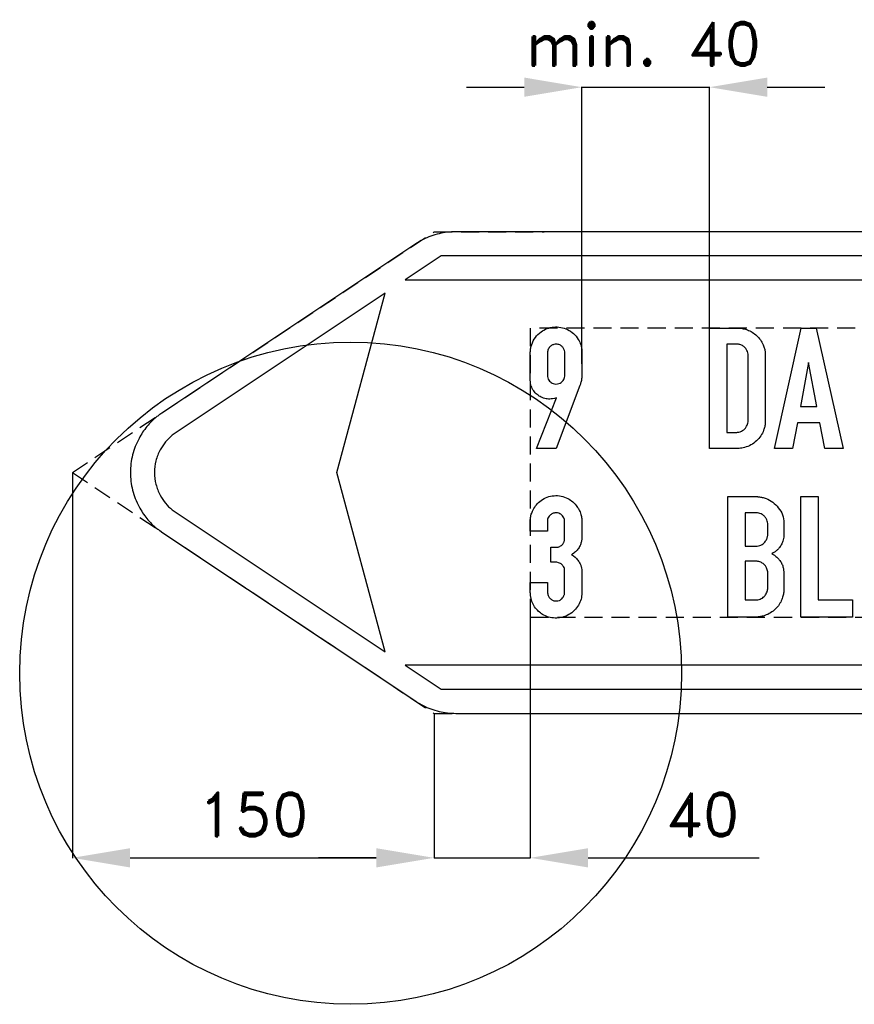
# Model space of a CAD drawing. Header units: millimetres. Extents: x 84 to 4098, y -145 to 1386.
# Tile 11 of 12: x 3102 to 3449, y 523 to 932. Entities that reach past the tile are written whole.
import ezdxf

# ---------------------------------------------------------------- set-up
doc = ezdxf.new("R2010")
doc.units = ezdxf.units.MM
doc.header["$LTSCALE"] = 5
doc.linetypes.add('ČÁRKOVANÁX2', pattern=[1.5, 1, -0.5])
doc.layers.add('Kóty', color=2, linetype='Continuous')
doc.layers.add('Značka', color=7, linetype='Continuous')
doc.styles.get("Standard").update_dxf_attribs({"font": 'romand.shx', "height": 18})
doc.dimstyles.get("Standard").update_dxf_attribs({"dimtxt": 18, "dimasz": 24, "dimexe": 0.18, "dimexo": 0.0625, "dimgap": 9, "dimtad": 1, "dimdec": 0, "dimzin": 0, "dimdsep": 46, "dimtxsty": 'Standard', "dimcen": 0.09, "dimadec": 0, "dimazin": 0, "dimtfac": 1, "dimtdec": 0, "dimtofl": 0, "dimtmove": 0, "dimatfit": 3, "dimfxl": 1, "dimtolj": 1, "dimtzin": 0, "dimarcsym": 0})

# ---------------------------------------------------------------- blocks, each defined once
blk = doc.blocks.new('*D21')
at = {"layer": 'Defpoints', "color": 0, "transparency": 16777216}
for p in [(3124.15, 744.12), (3274.42, 644.12), (3274.42, 584.12)]:
    blk.add_point(p, dxfattribs=at)
at = {"layer": 'Kóty', "color": 0, "lineweight": -2, "transparency": 16777216}
for p, q in [((3124.15, 744.06), (3124.15, 583.94)), ((3274.42, 644.06), (3274.42, 583.94)), ((3148.15, 584.12), (3250.42, 584.12))]:
    blk.add_line(p, q, dxfattribs=at)
at = {"layer": 'Kóty', "color": 0, "transparency": 16777216}
for points in [[(3148.15, 588.12), (3148.15, 580.12), (3124.15, 584.12)], [(3250.42, 588.12), (3250.42, 580.12), (3274.42, 584.12)]]:
    blk.add_solid(points, dxfattribs=at)
at = {"layer": 'Kóty', "color": 0, "transparency": 16777216, "insert": (3199.29, 602.12), "char_height": 18, "attachment_point": 5}
blk.add_mtext('\\A1;150', dxfattribs=at)
blk = doc.blocks.new('*D22')
at = {"layer": 'Defpoints', "color": 0, "transparency": 16777216}
for p in [(3314.43, 684.12), (3274.42, 635.75), (3314.43, 584.12)]:
    blk.add_point(p, dxfattribs=at)
at = {"layer": 'Kóty', "color": 0, "lineweight": -2, "transparency": 16777216}
for p, q in [((3314.43, 684.06), (3314.43, 583.94)), ((3274.42, 635.69), (3274.42, 583.94)), ((3250.42, 584.12), (3226.42, 584.12)), ((3338.43, 584.12), (3409.57, 584.12))]:
    blk.add_line(p, q, dxfattribs=at)
at = {"layer": 'Kóty', "color": 0, "transparency": 16777216}
for points in [[(3250.42, 588.12), (3250.42, 580.12), (3274.42, 584.12)], [(3338.43, 588.12), (3338.43, 580.12), (3314.43, 584.12)]]:
    blk.add_solid(points, dxfattribs=at)
at = {"layer": 'Kóty', "color": 0, "transparency": 16777216, "insert": (3386, 602.12), "char_height": 18, "attachment_point": 5}
blk.add_mtext('\\A1;40', dxfattribs=at)

msp = doc.modelspace()

# ---------------------------------------------------------------- linework, layer by layer
at = {"layer": 'Kóty'}
for p, q in [((3287.88, 904.15), (3311.88, 904.15)), ((3335.88, 789.32), (3335.88, 904.33)), ((3388.87, 804.18), (3388.87, 904.33)), ((3412.87, 904.15), (3436.87, 904.15))]:
    msp.add_line(p, q, dxfattribs=at)
for points in [[(3335.88, 904.15), (3388.87, 904.15)], [(3274.42, 584.12), (3314.43, 584.12)]]:
    msp.add_lwpolyline(points, dxfattribs=at)
for points in [[(3311.88, 908.15), (3311.88, 900.15), (3335.88, 904.15)], [(3412.87, 908.15), (3412.87, 900.15), (3388.87, 904.15)]]:
    msp.add_solid(points, dxfattribs=at)
at = {"layer": 'Značka', "color": 6, "linetype": 'ČÁRKOVANÁX2', "ltscale": 1.5}
for p, q in [((3124.15, 744.12), (3274.42, 844.12)), ((3274.42, 844.12), (3320.21, 844.12)), ((3124.15, 744.12), (3274.42, 644.12)), ((3274.42, 644.12), (3320.21, 644.12))]:
    msp.add_line(p, q, dxfattribs=at)
at = {"layer": 'Značka', "color": 3}
for points in [[(3944.43, 844.12), (3283.5, 844.12), (3282.62, 844.1), (3281.74, 844.07, 0.031473), (3278.24, 843.67, 0.030503), (3274.82, 842.84, 0.031571), (3271.5, 841.65, 0.034907), (3268.37, 840.03), (3267.62, 839.57), (3266.88, 839.1), (3161.69, 769.1)], [(3254.1, 818.58), (3167.23, 760.77), (3166.43, 760.2, 0.010054), (3165.64, 759.6, 0.052407), (3162.85, 756.85, 0.052545), (3160.68, 753.57, 0.065341), (3158.87, 749, 0.065563), (3158.3, 744.12, 0.06525), (3158.88, 739.25, 0.063614), (3160.68, 734.68, 0.052541), (3162.84, 731.37, 0.057374), (3165.64, 728.64, 0.011463), (3166.43, 728.04), (3167.23, 727.47), (3254.1, 669.66), (3234.1, 744.12), (3254.1, 818.58)], [(3325.38, 775.13), (3324.52, 774.91), (3323.66, 774.74, -0.065615), (3321.5, 774.69, -0.07206), (3319.41, 775.22, -0.070246), (3317.64, 776.19, -0.065842), (3316.19, 777.61, -0.072027), (3315.01, 779.54, -0.081393), (3314.47, 781.69), (3314.45, 781.93), (3314.43, 782.16), (3314.43, 794.2), (3314.44, 794.31), (3314.45, 794.42, -0.036231), (3314.63, 795.87, -0.035975), (3315.02, 797.28, -0.078213), (3316.54, 800.19, -0.081974), (3318.89, 802.5, -0.073019), (3321.38, 803.88, -0.070272), (3324.16, 804.51, -0.070681), (3327.06, 804.42, -0.071029), (3329.83, 803.52, -0.076288), (3332.42, 801.82, -0.080356), (3334.37, 799.41, -0.063091), (3335.39, 797.14, -0.054813), (3335.85, 794.7), (3335.87, 794.45), (3335.89, 794.2), (3335.88, 784.32), (3335.86, 784.08), (3335.83, 783.84, -0.003338), (3335.75, 783.09, -0.018526), (3335.64, 782.35, -0.023395), (3335.46, 781.58, -0.01568), (3335.22, 780.82), (3335.13, 780.55), (3335.03, 780.28), (3325.11, 754.12), (3317.06, 754.12), (3325.38, 775.13)], [(3388.87, 754.12), (3388.87, 804.13), (3400.95, 804.13), (3401.26, 804.11), (3401.57, 804.08, -0.040947), (3403.34, 803.76, -0.039124), (3405.05, 803.16, -0.051758), (3407.15, 802.03, -0.055598), (3408.96, 800.48, -0.053294), (3410.35, 798.72, -0.051269), (3411.35, 796.7, -0.035737), (3411.81, 795.23, -0.037808), (3412.05, 793.72), (3412.07, 793.57), (3412.08, 793.42), (3412.08, 765.17), (3412.07, 764.95), (3412.05, 764.73, -0.03662), (3411.83, 763.17, -0.037987), (3411.37, 761.66, -0.06264), (3410.16, 759.31, -0.058501), (3408.41, 757.31, -0.0629), (3406.11, 755.59, -0.06954), (3403.48, 754.54, -0.027375), (3402.34, 754.3, -0.021172), (3401.19, 754.17), (3400.81, 754.14), (3400.44, 754.12), (3388.87, 754.12)], [(3328.74, 784.45), (3328.74, 793.96), (3328.73, 794.09), (3328.72, 794.22, 0.080578), (3328.41, 795.36, 0.090593), (3327.73, 796.34, 0.104942), (3326.63, 797.13, 0.101855), (3325.31, 797.43, 0.086986), (3324.16, 797.3, 0.083807), (3323.13, 796.79, 0.057664), (3322.54, 796.29, 0.059048), (3322.09, 795.67, 0.054863), (3321.78, 794.99, 0.050223), (3321.62, 794.26), (3321.61, 794.11), (3321.59, 793.96), (3321.59, 784.4), (3321.59, 784.17), (3321.61, 783.94, 0.081654), (3321.89, 782.96, 0.076881), (3322.47, 782.1, 0.068964), (3323.14, 781.49, 0.067343), (3323.96, 781.09, 0.082499), (3325.09, 780.88, 0.086081), (3326.24, 781.05, 0.086305), (3327.26, 781.55, 0.083623), (3328.06, 782.37, 0.069428), (3328.51, 783.2, 0.072982), (3328.72, 784.11, 0.010789), (3328.73, 784.28), (3328.74, 784.45)], [(3396.03, 797.44), (3396.03, 760.78), (3400.16, 760.78), (3400.31, 760.8), (3400.46, 760.82, 0.042051), (3401.59, 761.06, 0.068271), (3402.64, 761.54, 0.077789), (3403.58, 762.32, 0.059849), (3404.29, 763.34, 0.047691), (3404.7, 764.22, 0.060376), (3404.9, 765.16, 0.008397), (3404.91, 765.33), (3404.92, 765.49), (3404.92, 792.82), (3404.92, 793.04, 0.01298), (3404.91, 793.27, 0.076513), (3404.67, 794.33, 0.061737), (3404.13, 795.31, 0.075745), (3403.13, 796.4, 0.083208), (3401.87, 797.12, 0.040347), (3401.21, 797.32, 0.037117), (3400.53, 797.42), (3400.37, 797.44), (3400.2, 797.44), (3396.03, 797.44)], [(3161.69, 769.1), (3160.49, 768.24, 0.010055), (3159.31, 767.34, 0.052405), (3155.12, 763.22, 0.052543), (3151.86, 758.29, 0.06534), (3149.16, 751.44, 0.065563), (3148.3, 744.12, 0.06525), (3149.17, 736.82, 0.063614), (3151.86, 729.95, 0.052542), (3155.1, 725, 0.057374), (3159.31, 720.9, 0.011452), (3160.49, 720), (3161.69, 719.15), (3266.88, 649.15), (3267.62, 648.67), (3268.37, 648.21, 0.03147), (3271.5, 646.61, 0.030498), (3274.82, 645.41, 0.031571), (3278.24, 644.56, 0.034911), (3281.74, 644.17, 0.006913), (3282.62, 644.14), (3283.5, 644.12), (3944.43, 644.12, 0.003579)], [(3314.43, 698.44), (3321.57, 698.44), (3321.57, 694.5), (3321.59, 694.3), (3321.61, 694.11, 0.080656), (3321.98, 692.81, 0.101166), (3322.79, 691.73, 0.107946), (3323.94, 691, 0.103886), (3325.29, 690.79, 0.095702), (3326.52, 691.05, 0.096947), (3327.55, 691.74, 0.061079), (3328.06, 692.34, 0.054171), (3328.42, 693.04, 0.031712), (3328.58, 693.52, 0.028504), (3328.67, 694.02), (3328.69, 694.11), (3328.7, 694.21), (3328.7, 703.54), (3328.7, 703.68), (3328.69, 703.81, 0.083242), (3328.47, 704.66, 0.064283), (3328.01, 705.42, 0.05142), (3327.53, 705.95, 0.060606), (3326.95, 706.36, 0.057802), (3326.21, 706.66), (3325.43, 706.84), (3325.21, 706.87), (3324.99, 706.91), (3322.9, 706.91), (3322.9, 713.11), (3325.05, 713.11), (3325.25, 713.1), (3325.45, 713.1, 0.059773), (3326.05, 713.2, 0.045207), (3326.63, 713.43, 0.055563), (3327.33, 713.86, 0.068532), (3327.9, 714.44, 0.041507), (3328.19, 714.89, 0.024936), (3328.41, 715.37, 0.02534), (3328.57, 715.79, 0.048377), (3328.67, 716.23, 0.011387), (3328.68, 716.34, 0.00387), (3328.69, 716.45), (3328.69, 723.75), (3328.69, 723.94), (3328.68, 724.14, 0.067337), (3328.5, 724.98, 0.061966), (3328.11, 725.76, 0.067023), (3327.52, 726.48, 0.071099), (3326.75, 727.02, 0.081626), (3325.73, 727.37, 0.081647), (3324.65, 727.38, 0.101144), (3323.36, 726.94, 0.090872), (3322.3, 726.03, 0.072178), (3321.77, 725.23, 0.106427), (3321.56, 724.33, 0.013963), (3321.56, 724.19), (3321.56, 724.05), (3321.56, 719.83), (3314.43, 719.83), (3314.43, 724.2), (3314.43, 724.37), (3314.43, 724.54, -0.057614), (3314.71, 726.37, -0.046038), (3315.36, 728.11, -0.056929), (3316.63, 730.27, -0.060282), (3318.37, 732.06, -0.070659), (3320.79, 733.62, -0.07342), (3323.55, 734.42, -0.075915), (3326.52, 734.47, -0.0743), (3329.37, 733.64, -0.064189), (3331.61, 732.32, -0.060424), (3333.46, 730.49, -0.050641), (3334.65, 728.72, -0.056476), (3335.43, 726.76, -0.024283), (3335.64, 725.87, -0.021226), (3335.77, 724.97), (3335.8, 724.69), (3335.83, 724.4), (3335.83, 716.73, -0.00223), (3335.81, 716.48, -0.006699), (3335.78, 716.23, -0.049556), (3335.49, 714.81, -0.046693), (3334.92, 713.46, -0.060327), (3333.86, 711.86, -0.065391), (3332.45, 710.59), (3332.01, 710.28), (3331.56, 710), (3332.32, 709.5), (3333.04, 708.95, -0.054684), (3334.23, 707.71, -0.059775), (3335.12, 706.24, -0.044674), (3335.55, 705.07, -0.04189), (3335.78, 703.84), (3335.8, 703.62), (3335.82, 703.4), (3335.82, 693.94), (3335.82, 693.68), (3335.81, 693.42, -0.079437), (3335.3, 690.86, -0.066579), (3334.06, 688.52, -0.068489), (3332.18, 686.35, -0.069565), (3329.79, 684.79, -0.056302), (3327.66, 683.99, -0.056433), (3325.39, 683.69, -0.067278), (3322.64, 683.95, -0.068345), (3320.06, 684.93, -0.057379), (3318.18, 686.18, -0.055525), (3316.62, 687.84, -0.063121), (3315.3, 690.02, -0.072888), (3314.62, 692.45, -0.013758), (3314.53, 693.15), (3314.46, 693.85), (3314.45, 693.98), (3314.43, 694.11), (3314.43, 698.44)], [(3396.54, 684.12), (3396.54, 734.12), (3408.76, 734.12), (3408.99, 734.1), (3409.22, 734.07, -0.02589), (3410.83, 733.79, -0.035153), (3412.39, 733.32, -0.074842), (3415.18, 731.81, -0.070431), (3417.47, 729.53, -0.078694), (3419.23, 726.53, -0.101488), (3419.82, 723.19), (3419.82, 723.07), (3419.82, 722.94), (3419.82, 718), (3419.8, 717.88), (3419.79, 717.76, -0.015147), (3419.62, 716.71, -0.029486), (3419.36, 715.68, -0.055653), (3418.69, 714.1, -0.05131), (3417.7, 712.69, -0.037041), (3416.83, 711.79, -0.03847), (3415.85, 711.03), (3415.33, 710.71), (3414.79, 710.4), (3415.32, 710.09), (3415.84, 709.76, -0.042051), (3417.09, 708.76, -0.047547), (3418.14, 707.54, -0.05225), (3418.99, 706.12, -0.055155), (3419.52, 704.56, -0.021381), (3419.65, 703.86, -0.013667), (3419.74, 703.15), (3419.76, 702.98), (3419.77, 702.81), (3419.77, 695.3), (3419.76, 695.11), (3419.75, 694.92, -0.035005), (3419.49, 693.16, -0.04204), (3418.96, 691.46, -0.058947), (3417.85, 689.32, -0.05416), (3416.28, 687.47, -0.057029), (3414.23, 685.85, -0.059259), (3411.88, 684.74, -0.034852), (3410.48, 684.35, -0.036565), (3409.04, 684.15), (3408.71, 684.13), (3408.38, 684.12), (3396.54, 684.12)], [(3403.7, 727.37), (3403.7, 713.53), (3408.31, 713.53), (3408.48, 713.55), (3408.66, 713.56, 0.046307), (3409.75, 713.77, 0.070713), (3410.75, 714.23, 0.065212), (3411.52, 714.83, 0.046855), (3412.14, 715.59, 0.03171), (3412.52, 716.2, 0.03736), (3412.81, 716.86, 0.030391), (3412.97, 717.4, 0.029633), (3413.06, 717.95, 0.004826), (3413.08, 718.07), (3413.09, 718.2), (3413.09, 722.67), (3413.08, 722.81), (3413.06, 722.95, 0.041938), (3412.85, 723.99, 0.05876), (3412.43, 724.97, 0.0729), (3411.71, 725.95, 0.065213), (3410.73, 726.71, 0.055539), (3409.84, 727.14, 0.068336), (3408.88, 727.35), (3408.64, 727.36), (3408.39, 727.37), (3403.7, 727.37)], [(3403.7, 707.26), (3403.7, 691.2), (3408.22, 691.21), (3408.37, 691.21), (3408.51, 691.22, 0.052684), (3409.49, 691.38, 0.059114), (3410.4, 691.75, 0.060401), (3411.25, 692.31, 0.051055), (3411.95, 693.05, 0.041061), (3412.44, 693.77, 0.041979), (3412.8, 694.56, 0.027618), (3412.96, 695.05, 0.033684), (3413.05, 695.55, 0.008489), (3413.07, 695.71), (3413.09, 695.87), (3413.09, 702.36), (3413.08, 702.62, 0.011406), (3413.06, 702.89, 0.049375), (3412.89, 703.76, 0.045799), (3412.56, 704.59, 0.059481), (3411.95, 705.56, 0.0704), (3411.12, 706.33, 0.041498), (3410.51, 706.7, 0.026916), (3409.86, 706.99), (3409.4, 707.14, 0.044598), (3408.93, 707.24), (3408.7, 707.25), (3408.46, 707.26), (3403.7, 707.26)], [(3729.43, 664.12), (3262.43, 664.12), (3277.45, 654.12), (3944.43, 654.12, 0.003577)]]:
    msp.add_lwpolyline(points, format="xyb", dxfattribs=at)
for points in [[(3944.43, 834.12), (3277.45, 834.12), (3262.43, 824.12), (3729.62, 824.12)], [(3415.83, 754.12), (3426.92, 804.13), (3433.18, 804.13), (3444.36, 754.12), (3436.76, 754.12), (3434.68, 764.82), (3425.38, 764.82), (3423.36, 754.12), (3415.83, 754.12)], [(3426.65, 771.54), (3433.48, 771.54), (3430.04, 789.8), (3426.65, 771.54)], [(3426.9, 684.12), (3426.9, 734.12), (3434.05, 734.12), (3434.05, 691.21), (3448.34, 691.21), (3448.34, 684.12), (3426.9, 684.12)]]:
    msp.add_lwpolyline(points, dxfattribs=at)
at = {"layer": 'Značka', "color": 6, "linetype": 'ČÁRKOVANÁX2', "ltscale": 1.5}
msp.add_lwpolyline([(3314.43, 684.12), (3719.43, 684.12), (3719.43, 804.12), (3314.43, 804.12), (3314.43, 684.12)], dxfattribs=at)
at = {"layer": 'Značka', "color": 7}
msp.add_circle((3239.76, 660.79), 137.5, dxfattribs=at)

# ---------------------------------------------------------------- texts
at = {"layer": 'Kóty', "insert": (3361.44, 922.15), "char_height": 18, "attachment_point": 5}
msp.add_mtext('\\A1;min. 40', dxfattribs=at)

# ---------------------------------------------------------------- dimensions: what is measured, and where the dimension line sits
at = {"layer": 'Kóty'}
for base, p1, p2, picture, middle in [((3274.42, 584.12), (3124.15, 744.12), (3274.42, 644.12), '*D21', (3199.29, 602.12)), ((3314.43, 584.12), (3274.42, 635.75), (3314.43, 684.12), '*D22', (3386, 602.12))]:
    dim = msp.add_linear_dim(base=base, p1=p1, p2=p2, dimstyle='Standard', dxfattribs=at)
    dim.commit()
    dim.dimension.update_dxf_attribs({"geometry": picture, "text_midpoint": middle})

doc.saveas('drawing.dxf')
